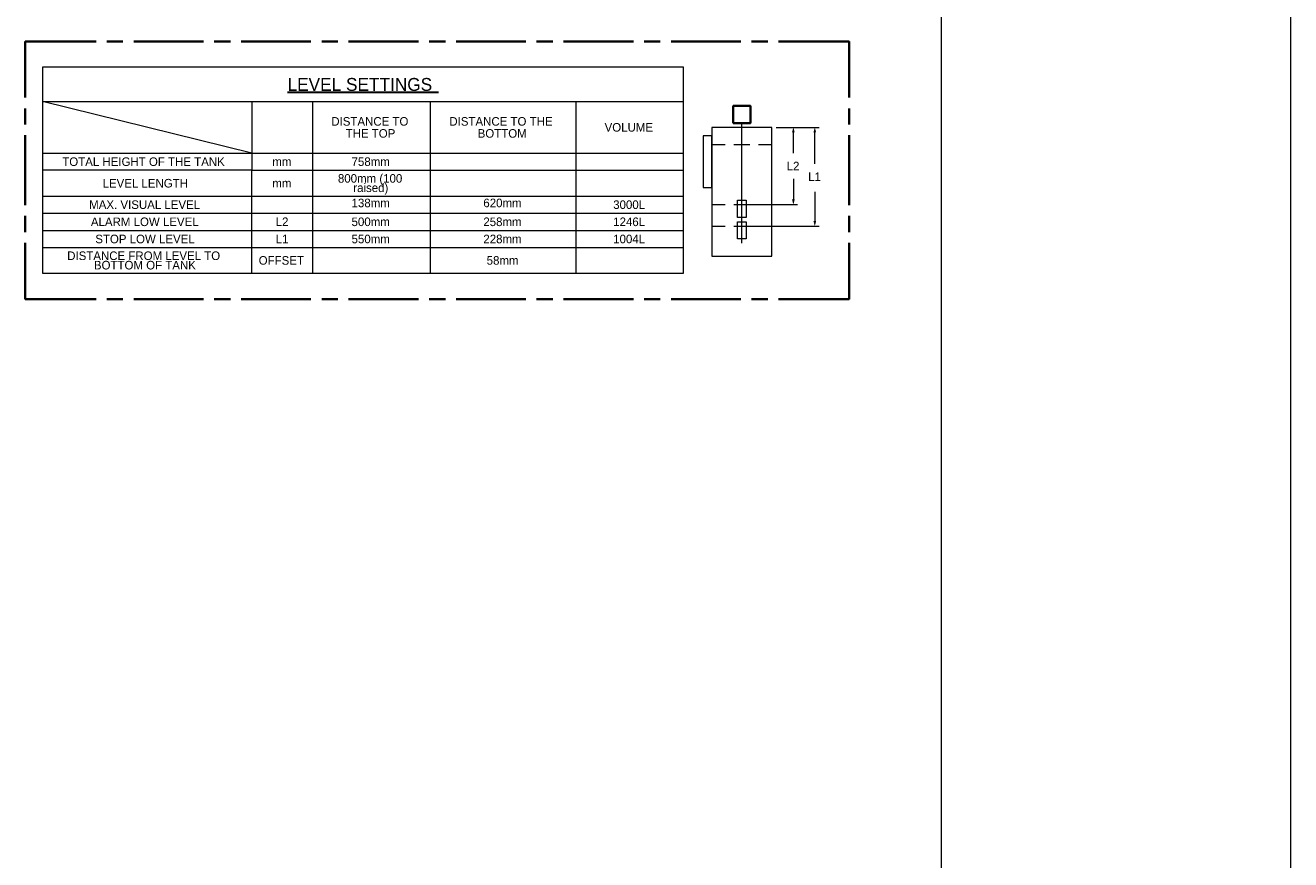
# Model space of a CAD drawing. Header units: millimetres. Extents: x 0 to 138, y 0 to 47.
# Tile 128 of 165: x 36 to 46, y 12 to 18. Entities that reach past the tile are written whole.
import ezdxf

# ---------------------------------------------------------------- set-up
doc = ezdxf.new("R2010")
doc.units = ezdxf.units.MM
for name, color, linetype in [('PDF_Geomertry', 7, 'Continuous'), ('PDF_Solid Fills', 7, 'Continuous'), ('PDF_Text', 7, 'Continuous')]:
    doc.layers.add(name, color=color, linetype=linetype)
doc.styles.add('PDF Arial', font='txt')

msp = doc.modelspace()

# ---------------------------------------------------------------- linework, layer by layer
at = {"layer": 'PDF_Geomertry', "lineweight": 15}
for points in [[(43.1285, 5.2979), (43.1285, 22.1438)], [(45.6876, 5.3013), (45.6876, 22.1438)], [(38.0771, 17.2776), (38.0771, 16.8999), (36.5432, 17.2776), (41.2396, 17.2776)], [(36.5432, 16.586), (38.0771, 16.586), (38.0771, 16.7743), (38.5238, 16.7743), (38.5238, 16.8999), (39.3849, 16.8999), (39.3849, 17.2776)], [(36.5432, 16.4604), (38.0771, 16.4604), (38.0771, 16.586), (38.5238, 16.586), (38.5238, 16.7743), (39.3849, 16.7743), (39.3849, 16.8999), (40.4535, 16.8999), (40.4535, 17.2776)], [(38.0771, 16.8999), (38.5238, 16.8999), (38.5238, 17.2776)], [(41.6668, 16.2401), (41.6668, 17.1201)], [(41.9187, 17.0888), (42.2326, 17.0888)], [(42.0446, 16.8999), (42.0446, 17.0513)], [(42.2015, 16.8215), (42.2015, 17.0513)], [(36.5432, 16.8999), (38.0771, 16.8999), (38.0771, 16.7743), (36.5432, 16.7743)], [(36.5432, 16.3346), (38.0771, 16.3346), (38.0771, 16.4604), (38.5238, 16.4604), (38.5238, 16.586), (39.3849, 16.586), (39.3849, 16.7743), (40.4535, 16.7743), (40.4535, 16.8999), (41.2396, 16.8999)], [(41.4474, 16.9632), (41.5451, 16.9632)], [(41.6076, 16.9632), (41.7257, 16.9632)], [(41.789, 16.9632), (41.8868, 16.9632)], [(36.5432, 16.209), (38.0771, 16.209), (38.0771, 16.3346), (38.5238, 16.3346), (38.5238, 16.4604), (39.3849, 16.4604), (39.3849, 16.586), (40.4535, 16.586), (40.4535, 16.7743), (41.2396, 16.7743)], [(42.0446, 16.7118), (42.0446, 16.561)], [(42.2015, 16.6174), (42.2015, 16.4035)], [(38.0771, 16.0201), (38.0771, 16.209), (38.5238, 16.209), (38.5238, 16.3346), (39.3849, 16.3346), (39.3849, 16.4604), (40.4535, 16.4604), (40.4535, 16.586), (41.2396, 16.586)], [(41.4474, 16.5229), (41.5451, 16.5229)], [(41.6076, 16.5229), (41.7257, 16.5229)], [(41.6987, 16.5229), (42.0757, 16.5229)], [(41.789, 16.5229), (41.8868, 16.5229)], [(38.5238, 16.0201), (38.5238, 16.209), (39.3849, 16.209), (39.3849, 16.3346), (40.4535, 16.3346), (40.4535, 16.4604), (41.2396, 16.4604)], [(39.3849, 16.0201), (39.3849, 16.209), (40.4535, 16.209), (40.4535, 16.3346), (41.2396, 16.3346)], [(41.4474, 16.366), (41.5451, 16.366)], [(41.6076, 16.366), (41.7257, 16.366)], [(41.6987, 16.366), (42.2326, 16.366)], [(41.789, 16.366), (41.8868, 16.366)], [(40.4535, 16.0201), (40.4535, 16.209), (41.2396, 16.209)]]:
    msp.add_lwpolyline(points, dxfattribs=at)
at = {"layer": 'PDF_Geomertry', "lineweight": 35}
for points in [[(36.9354, 17.7174), (36.4174, 17.7174), (36.4174, 17.3063)], [(37.1321, 17.7174), (37.014, 17.7174)], [(37.7229, 17.7174), (37.2113, 17.7174)], [(37.9196, 17.7174), (37.8015, 17.7174)], [(38.5099, 17.7174), (37.9979, 17.7174)], [(38.7071, 17.7174), (38.589, 17.7174)], [(39.2974, 17.7174), (38.7854, 17.7174)], [(39.4946, 17.7174), (39.3765, 17.7174)], [(40.0849, 17.7174), (39.5729, 17.7174)], [(40.2821, 17.7174), (40.1632, 17.7174)], [(40.8724, 17.7174), (40.3604, 17.7174)], [(41.0688, 17.7174), (40.9507, 17.7174)], [(41.6599, 17.7174), (41.1479, 17.7174)], [(41.8563, 17.7174), (41.7382, 17.7174)], [(42.4529, 17.3063), (42.4529, 17.7174), (41.9354, 17.7174)], [(36.4174, 17.2271), (36.4174, 17.109)], [(42.4529, 17.109), (42.4529, 17.2271)], [(36.4174, 17.0304), (36.4174, 16.5187)], [(42.4529, 16.5187), (42.4529, 17.0304)], [(36.4174, 16.4401), (36.4174, 16.3215)], [(42.4529, 16.3215), (42.4529, 16.4401)], [(36.4174, 16.2429), (36.4174, 15.8318), (36.9354, 15.8318)], [(41.9354, 15.8318), (42.4529, 15.8318), (42.4529, 16.2429)], [(37.014, 15.8318), (37.1321, 15.8318)], [(37.2113, 15.8318), (37.7229, 15.8318)], [(37.8015, 15.8318), (37.9196, 15.8318)], [(37.9979, 15.8318), (38.5099, 15.8318)], [(38.589, 15.8318), (38.7071, 15.8318)], [(38.7854, 15.8318), (39.2974, 15.8318)], [(39.3765, 15.8318), (39.4946, 15.8318)], [(39.5729, 15.8318), (40.0849, 15.8318)], [(40.1632, 15.8318), (40.2821, 15.8318)], [(40.3604, 15.8318), (40.8724, 15.8318)], [(40.9507, 15.8318), (41.0688, 15.8318)], [(41.1479, 15.8318), (41.6599, 15.8318)], [(41.7382, 15.8318), (41.8563, 15.8318)]]:
    msp.add_lwpolyline(points, dxfattribs=at)
at = {"layer": 'PDF_Geomertry', "lineweight": 15}
for points in [[(36.5432, 16.0201), (41.2396, 16.0201), (41.2396, 17.529), (36.5432, 17.529), (36.5432, 16.0201)], [(41.8868, 17.0888), (41.4474, 17.0888), (41.4474, 16.1457), (41.8868, 16.1457), (41.8868, 17.0888)], [(41.4474, 17.0263), (41.384, 17.0263), (41.384, 16.6485), (41.4474, 16.6485), (41.4474, 17.0263)], [(41.6354, 16.5549), (41.6987, 16.5549), (41.6987, 16.429), (41.6354, 16.429)], [(41.6354, 16.3971), (41.6987, 16.3971), (41.6987, 16.2715), (41.6354, 16.2715)]]:
    msp.add_lwpolyline(points, close=True, dxfattribs=at)
at = {"layer": 'PDF_Geomertry', "lineweight": 30}
msp.add_lwpolyline([(38.3382, 17.3465), (39.4446, 17.3465)], dxfattribs=at)
at = {"layer": 'PDF_Geomertry', "lineweight": 35}
msp.add_lwpolyline([(41.6043, 17.1201), (41.7299, 17.1201), (41.7299, 17.2457), (41.6043, 17.2457)], close=True, dxfattribs=at)
at = {"layer": 'PDF_Solid Fills', "transparency": 33554559}
for points in [[(42.034, 17.0513), (42.0543, 17.0513), (42.034, 17.0513), (42.0446, 17.0888)], [(42.191, 17.0513), (42.2113, 17.0513), (42.191, 17.0513), (42.2015, 17.0888)], [(42.0543, 16.561), (42.034, 16.561), (42.0543, 16.561), (42.0446, 16.5229)], [(42.2113, 16.4035), (42.191, 16.4035), (42.2113, 16.4035), (42.2015, 16.366)]]:
    msp.add_solid(points, dxfattribs=at)

# ---------------------------------------------------------------- texts
at = {"layer": 'PDF_Text', "attachment_point": 7, "style": 'PDF Arial'}
for s, insert, char_height in [('LEVEL SETTINGS', (38.3382, 17.3546), 0.094449), ('DISTANCE TO', (38.659, 17.1002), 0.062833), ('DISTANCE TO THE', (39.5238, 17.1002), 0.062833), ('THE TOP', (38.764, 17.0121), 0.06283), ('BOTTOM', (39.7313, 17.0121), 0.06283), ('VOLUME', (40.6613, 17.0566), 0.06283), ('TOTAL HEIGHT OF THE TANK', (36.6882, 16.8052), 0.062833), ('mm', (38.2271, 16.8063), 0.06283), ('758mm', (38.8076, 16.8052), 0.06283), ('L2', (41.9951, 16.7743), 0.06283), ('LEVEL LENGTH', (36.9835, 16.6474), 0.062833), ('mm', (38.2271, 16.6485), 0.06283), ('800mm (100', (38.7076, 16.6647), 0.06283), ('L1', (42.1529, 16.6957), 0.06283), ('raised)', (38.8201, 16.5961), 0.06283), ('MAX. VISUAL LEVEL', (36.8854, 16.4905), 0.062833), ('138mm', (38.8076, 16.5029), 0.06283), ('620mm', (39.7729, 16.503), 0.06283), ('3000L', (40.7243, 16.4904), 0.06283), ('ALARM LOW LEVEL', (36.8979, 16.3649), 0.062833), ('L2', (38.2515, 16.366), 0.06283), ('500mm', (38.8076, 16.3649), 0.06283), ('258mm', (39.7729, 16.3649), 0.06283), ('1246L', (40.7243, 16.3649), 0.06283), ('STOP LOW LEVEL', (36.9299, 16.2391), 0.062833), ('L1', (38.2515, 16.2401), 0.06283), ('550mm', (38.8076, 16.2391), 0.06283), ('228mm', (39.7729, 16.2391), 0.06283), ('1004L', (40.7243, 16.2391), 0.06283), ('DISTANCE FROM LEVEL TO', (36.7243, 16.1163), 0.062833), ('BOTTOM OF TANK', (36.9201, 16.0474), 0.062833), ('OFFSET', (38.1271, 16.0821), 0.06283), ('58mm', (39.7974, 16.0821), 0.06283)]:
    msp.add_mtext(s, dxfattribs=dict(at, insert=insert, char_height=char_height))

doc.saveas('drawing.dxf')
